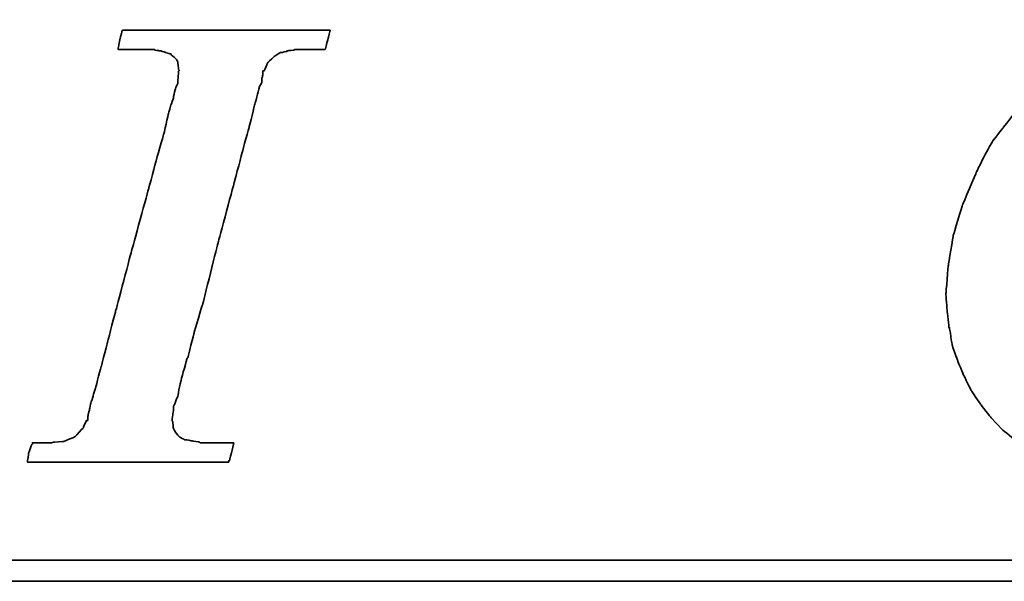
# Model space of a CAD drawing. Extents: x 487 to 808, y 33 to 377.
# Tile 30 of 48: x 770.05 to 774.97, y 116.04 to 118.85. Entities that reach past the tile are written whole.
import ezdxf

# ---------------------------------------------------------------- set-up
doc = ezdxf.new("R2010")
doc.units = 0
doc.header["$LTSCALE"] = 3
doc.header["$MEASUREMENT"] = 0
doc.layers.add('DIM', color=4, linetype='CONTINUOUS')
doc.layers.add('layer 1', color=7, linetype='CONTINUOUS')

# ---------------------------------------------------------------- blocks, each defined once
blk = doc.blocks.new('TBI MOTION logo(完整正式版)')
at = {"layer": 'layer 1', "color": 22, "lineweight": 35}
for points, knots in [([(-11.34375, -6.98375), (-11.34375, -6.98375), (-10.91375, -7.43875), (-10.91375, -7.43875), (-10.91375, -7.43875), (-10.91375, -7.43875), (-10.38625, -7.87125), (-10.38625, -7.87125), (-10.38625, -7.87125), (-10.38625, -7.87125), (-9.81125, -8.20375), (-9.81125, -8.20375), (-9.81125, -8.20375), (-9.81125, -8.20375), (-9.21125, -8.51875), (-9.21125, -8.51875), (-9.21125, -8.51875), (-9.21125, -8.51875), (-8.51625, -8.75875), (-8.51625, -8.75875), (-8.51625, -8.75875), (-8.51625, -8.75875), (-7.77125, -8.90375), (-7.77125, -8.90375), (-7.77125, -8.90375), (-7.77125, -8.90375), (-6.97875, -8.99875), (-6.97875, -8.99875), (-6.97875, -8.99875), (-6.97875, -8.99875), (-6.14125, -9.02375), (-6.14125, -9.02375), (-6.14125, -9.02375), (-6.14125, -9.02375), (-5.37125, -8.99875), (-5.37125, -8.99875), (-5.37125, -8.99875), (-5.37125, -8.99875), (-4.65375, -8.94875), (-4.65375, -8.94875), (-4.65375, -8.94875), (-4.65375, -8.94875), (-3.93375, -8.80625), (-3.93375, -8.80625), (-3.93375, -8.80625), (-3.93375, -8.80625), (-3.21375, -8.66375), (-3.21375, -8.66375), (-3.21375, -8.66375), (-3.21375, -8.66375), (-2.49375, -8.39875), (-2.49375, -8.39875), (-2.49375, -8.39875), (-2.49375, -8.39875), (-1.79875, -8.13375), (-1.79875, -8.13375), (-1.79875, -8.13375), (-1.79875, -8.13375), (-1.17375, -7.84375), (-1.17375, -7.84375), (-1.17375, -7.84375), (-1.17375, -7.84375), (-0.52375, -7.46375), (-0.52375, -7.46375), (-0.52375, -7.46375), (-0.52375, -7.46375), (0.10124, -7.07875), (0.10124, -7.07875), (0.10124, -7.07875), (0.10124, -7.07875), (0.67625, -6.62375), (0.67625, -6.62375), (0.67625, -6.62375), (0.67625, -6.62375), (1.24874, -6.14375), (1.24874, -6.14375), (1.24874, -6.14375), (1.24874, -6.14375), (1.72874, -5.64125), (1.72874, -5.64125), (1.72874, -5.64125), (1.72874, -5.64125), (2.18624, -5.06375), (2.18624, -5.06375), (2.18624, -5.06375), (2.18624, -5.06375), (2.61625, -4.48874), (2.61625, -4.48874), (2.61625, -4.48874), (2.61625, -4.48874), (3.00125, -3.83874), (3.00125, -3.83874), (3.00125, -3.83874), (3.00125, -3.83874), (3.36124, -3.21374), (3.36124, -3.21374), (3.36124, -3.21374), (3.36124, -3.21374), (3.84374, -1.99125), (3.84374, -1.99125), (3.84374, -1.99125), (3.84374, -1.99125), (4.22625, -0.81875), (4.22625, -0.81875), (4.22625, -0.81875), (4.22625, -0.81875), (4.39125, 0.45624), (4.39125, 0.45624), (4.39125, 0.45624), (4.39125, 0.45624), (4.48874, 1.70124), (4.48874, 1.70124), (4.48874, 1.70124), (4.48874, 1.70124), (4.43874, 2.44625), (4.43874, 2.44625), (4.43874, 2.44625), (4.43874, 2.44625), (4.36874, 3.14125), (4.36874, 3.14125), (4.36874, 3.14125), (4.36874, 3.14125), (4.25125, 3.81125), (4.25125, 3.81125), (4.25125, 3.81125), (4.25125, 3.81125), (4.03124, 4.41125), (4.03124, 4.41125), (4.03124, 4.41125), (4.03124, 4.41125), (3.74374, 5.01125), (3.74374, 5.01125), (3.74374, 5.01125), (3.74374, 5.01125), (3.43124, 5.58875), (3.43124, 5.58875), (3.43124, 5.58875), (3.43124, 5.58875), (3.02625, 6.09125), (3.02625, 6.09125), (3.02625, 6.09125), (3.02625, 6.09125), (2.59374, 6.54875), (2.59374, 6.54875), (2.59374, 6.54875), (2.59374, 6.54875), (2.09124, 6.98125), (2.09124, 6.98125), (2.09124, 6.98125), (2.09124, 6.98125), (1.56124, 7.36625), (1.56124, 7.36625), (1.56124, 7.36625), (1.56124, 7.36625), (0.98624, 7.67625), (0.98624, 7.67625), (0.98624, 7.67625), (0.98624, 7.67625), (0.38624, 7.96375), (0.38624, 7.96375), (0.38624, 7.96375), (0.38624, 7.96375), (-0.25875, 8.15625), (-0.25875, 8.15625), (-0.25875, 8.15625), (-0.25875, 8.15625), (-0.98125, 8.30125), (-0.98125, 8.30125), (-0.98125, 8.30125), (-0.98125, 8.30125), (-1.70124, 8.37125), (-1.70124, 8.37125), (-1.70124, 8.37125), (-1.70124, 8.37125), (-2.49375, 8.39624), (-2.49375, 8.39624), (-2.49375, 8.39624), (-2.49375, 8.39624), (-3.28625, 8.37125), (-3.28625, 8.37125), (-3.28625, 8.37125), (-3.28625, 8.37125), (-4.05125, 8.32125), (-4.05125, 8.32125), (-4.05125, 8.32125), (-4.05125, 8.32125), (-4.77375, 8.18125), (-4.77375, 8.18125), (-4.77375, 8.18125), (-4.77375, 8.18125), (-5.51625, 7.96375), (-5.51625, 7.96375), (-5.51625, 7.96375), (-5.51625, 7.96375), (-6.21125, 7.72625), (-6.21125, 7.72625), (-6.21125, 7.72625), (-6.21125, 7.72625), (-6.92875, 7.43625), (-6.92875, 7.43625), (-6.92875, 7.43625), (-6.92875, 7.43625), (-7.57875, 7.10125), (-7.57875, 7.10125), (-7.57875, 7.10125), (-7.57875, 7.10125), (-8.24875, 6.69125), (-8.24875, 6.69125), (-8.24875, 6.69125), (-8.24875, 6.69125), (-8.84875, 6.26125), (-8.84875, 6.26125), (-8.84875, 6.26125), (-8.84875, 6.26125), (-9.42625, 5.78125), (-9.42625, 5.78125), (-9.42625, 5.78125), (-9.42625, 5.78125), (-9.95375, 5.30125), (-9.95375, 5.30125), (-9.95375, 5.30125), (-9.95375, 5.30125), (-10.43375, 4.79624), (-10.43375, 4.79624), (-10.43375, 4.79624), (-10.43375, 4.79624), (-10.88875, 4.22125), (-10.88875, 4.22125), (-10.88875, 4.22125), (-10.88875, 4.22125), (-11.29875, 3.69375), (-11.29875, 3.69375), (-11.29875, 3.69375), (-11.29875, 3.69375), (-11.63375, 3.09125), (-11.63375, 3.09125), (-11.63375, 3.09125), (-11.63375, 3.09125), (-11.91875, 2.49625), (-11.91875, 2.49625), (-11.91875, 2.49625), (-11.91875, 2.49625), (-12.44875, 1.24625), (-12.44875, 1.24625), (-12.44875, 1.24625), (-12.44875, 1.24625), (-12.80875, 0.06874), (-12.80875, 0.06874), (-12.80875, 0.06874), (-12.80875, 0.06874), (-12.99875, -1.07875), (-12.99875, -1.07875), (-12.99875, -1.07875), (-12.99875, -1.07875), (-13.09375, -2.18375), (-13.09375, -2.18375), (-13.09375, -2.18375), (-13.09375, -2.18375), (-13.04875, -2.85375), (-13.04875, -2.85375), (-13.04875, -2.85375), (-13.04875, -2.85375), (-12.97375, -3.50375), (-12.97375, -3.50375), (-12.97375, -3.50375), (-12.97375, -3.50375), (-12.95375, -3.50375), (-12.95375, -3.50375), (-12.95375, -3.50375), (-12.95375, -3.50375), (-12.85375, -4.17375), (-12.85375, -4.17375), (-12.85375, -4.17375), (-12.85375, -4.17375), (-12.63875, -4.77624), (-12.63875, -4.77624), (-12.63875, -4.77624), (-12.63875, -4.77624), (-12.39875, -5.35125), (-12.39875, -5.35125), (-12.39875, -5.35125), (-12.39875, -5.35125), (-12.11375, -5.92875), (-12.11375, -5.92875), (-12.11375, -5.92875), (-12.11375, -5.92875), (-11.75375, -6.45375), (-11.75375, -6.45375), (-11.75375, -6.45375), (-11.75375, -6.45375), (-11.34375, -6.98375), (-11.34375, -6.98375)], [0, 0, 0, 0, 0.01369863, 0.01369863, 0.01369863, 0.01369864, 0.02739726, 0.02739726, 0.02739726, 0.02739727, 0.04109589, 0.04109589, 0.04109589, 0.0410959, 0.05479452, 0.05479452, 0.05479452, 0.05479453, 0.06849315, 0.06849315, 0.06849315, 0.06849316, 0.08219178, 0.08219178, 0.08219178, 0.08219179, 0.09589041, 0.09589041, 0.09589041, 0.09589042, 0.10958904, 0.10958904, 0.10958904, 0.10958905, 0.12328767, 0.12328767, 0.12328767, 0.12328768, 0.1369863, 0.1369863, 0.1369863, 0.13698631, 0.15068493, 0.15068493, 0.15068493, 0.15068494, 0.16438356, 0.16438356, 0.16438356, 0.16438357, 0.17808219, 0.17808219, 0.17808219, 0.1780822, 0.19178082, 0.19178082, 0.19178082, 0.19178083, 0.20547945, 0.20547945, 0.20547945, 0.20547946, 0.21917808, 0.21917808, 0.21917808, 0.21917809, 0.23287671, 0.23287671, 0.23287671, 0.23287672, 0.24657534, 0.24657534, 0.24657534, 0.24657535, 0.26027397, 0.26027397, 0.26027397, 0.26027398, 0.2739726, 0.2739726, 0.2739726, 0.27397261, 0.28767123, 0.28767123, 0.28767123, 0.28767124, 0.30136986, 0.30136986, 0.30136986, 0.30136987, 0.31506849, 0.31506849, 0.31506849, 0.3150685, 0.32876712, 0.32876712, 0.32876712, 0.32876713, 0.34246575, 0.34246575, 0.34246575, 0.34246576, 0.35616438, 0.35616438, 0.35616438, 0.35616439, 0.36986301, 0.36986301, 0.36986301, 0.36986302, 0.38356164, 0.38356164, 0.38356164, 0.38356165, 0.39726027, 0.39726027, 0.39726027, 0.39726028, 0.4109589, 0.4109589, 0.4109589, 0.41095891, 0.42465753, 0.42465753, 0.42465753, 0.42465754, 0.43835616, 0.43835616, 0.43835616, 0.43835617, 0.45205479, 0.45205479, 0.45205479, 0.4520548, 0.46575342, 0.46575342, 0.46575342, 0.46575343, 0.47945205, 0.47945205, 0.47945205, 0.47945206, 0.49315068, 0.49315068, 0.49315068, 0.49315069, 0.50684932, 0.50684932, 0.50684932, 0.50684933, 0.52054795, 0.52054795, 0.52054795, 0.52054796, 0.53424658, 0.53424658, 0.53424658, 0.53424659, 0.54794521, 0.54794521, 0.54794521, 0.54794522, 0.56164384, 0.56164384, 0.56164384, 0.56164385, 0.57534247, 0.57534247, 0.57534247, 0.57534248, 0.5890411, 0.5890411, 0.5890411, 0.58904111, 0.60273973, 0.60273973, 0.60273973, 0.60273974, 0.61643836, 0.61643836, 0.61643836, 0.61643837, 0.63013699, 0.63013699, 0.63013699, 0.630137, 0.64383562, 0.64383562, 0.64383562, 0.64383563, 0.65753425, 0.65753425, 0.65753425, 0.65753426, 0.67123288, 0.67123288, 0.67123288, 0.67123289, 0.68493151, 0.68493151, 0.68493151, 0.68493152, 0.69863014, 0.69863014, 0.69863014, 0.69863015, 0.71232877, 0.71232877, 0.71232877, 0.71232878, 0.7260274, 0.7260274, 0.7260274, 0.72602741, 0.73972603, 0.73972603, 0.73972603, 0.73972604, 0.75342466, 0.75342466, 0.75342466, 0.75342467, 0.76712329, 0.76712329, 0.76712329, 0.7671233, 0.78082192, 0.78082192, 0.78082192, 0.78082193, 0.79452055, 0.79452055, 0.79452055, 0.79452056, 0.80821918, 0.80821918, 0.80821918, 0.80821919, 0.82191781, 0.82191781, 0.82191781, 0.82191782, 0.83561644, 0.83561644, 0.83561644, 0.83561645, 0.84931507, 0.84931507, 0.84931507, 0.84931508, 0.8630137, 0.8630137, 0.8630137, 0.86301371, 0.87671233, 0.87671233, 0.87671233, 0.87671234, 0.89041096, 0.89041096, 0.89041096, 0.89041097, 0.90410959, 0.90410959, 0.90410959, 0.9041096, 0.91780822, 0.91780822, 0.91780822, 0.91780823, 0.93150685, 0.93150685, 0.93150685, 0.93150686, 0.94520548, 0.94520548, 0.94520548, 0.94520549, 0.95890411, 0.95890411, 0.95890411, 0.95890412, 0.97260274, 0.97260274, 0.97260274, 0.97260275, 0.98630137, 0.98630137, 0.98630137, 0.98630138, 1, 1, 1, 1]), ([(-40.59125, -7.94375), (-40.59125, -7.94375), (-40.97375, -7.94375), (-40.97375, -7.94375), (-40.97375, -7.94375), (-40.97375, -7.94375), (-41.38125, -7.94375), (-41.38125, -7.94375), (-41.38125, -7.94375), (-41.38125, -7.94375), (-41.54875, -7.94375), (-41.54875, -7.94375), (-41.54875, -7.94375), (-41.54875, -7.94375), (-41.59875, -7.94375), (-41.59875, -7.94375), (-41.59875, -7.94375), (-41.59875, -7.94375), (-41.88375, -7.94375), (-41.88375, -7.94375), (-41.88375, -7.94375), (-41.88375, -7.94375), (-41.90875, -7.91875), (-41.90875, -7.91875), (-41.90875, -7.91875), (-41.90875, -7.91875), (-42.19875, -7.87125), (-42.19875, -7.87125), (-42.19875, -7.87125), (-42.19875, -7.87125), (-42.43875, -7.82375), (-42.43875, -7.82375), (-42.43875, -7.82375), (-42.43875, -7.82375), (-42.45875, -7.82375), (-42.45875, -7.82375), (-42.45875, -7.82375), (-42.45875, -7.82375), (-42.48625, -7.82375), (-42.48625, -7.82375), (-42.48625, -7.82375), (-42.48625, -7.82375), (-42.67625, -7.72375), (-42.67625, -7.72375), (-42.67625, -7.72375), (-42.67625, -7.72375), (-42.70125, -7.70375), (-42.70125, -7.70375), (-42.70125, -7.70375), (-42.70125, -7.70375), (-42.72375, -7.67875), (-42.72375, -7.67875), (-42.72375, -7.67875), (-42.72375, -7.67875), (-42.86875, -7.48875), (-42.86875, -7.48875), (-42.86875, -7.48875), (-42.86875, -7.48875), (-42.89375, -7.43875), (-42.89375, -7.43875), (-42.89375, -7.43875), (-42.89375, -7.43875), (-42.91875, -7.38875), (-42.91875, -7.38875), (-42.91875, -7.38875), (-42.91875, -7.38875), (-42.93875, -7.12875), (-42.93875, -7.12875), (-42.93875, -7.12875), (-42.93875, -7.12875), (-42.96375, -7.10375), (-42.96375, -7.10375), (-42.96375, -7.10375), (-42.96375, -7.10375), (-42.96375, -7.05375), (-42.96375, -7.05375), (-42.96375, -7.05375), (-42.96375, -7.05375), (-42.96375, -7.00875), (-42.96375, -7.00875), (-42.96375, -7.00875), (-42.96375, -7.00875), (-42.91875, -6.69625), (-42.91875, -6.69625), (-42.91875, -6.69625), (-42.91875, -6.69625), (-42.91875, -6.62375), (-42.91875, -6.62375), (-42.91875, -6.62375), (-42.91875, -6.62375), (-42.91875, -6.59625), (-42.91875, -6.59625), (-42.91875, -6.59625), (-42.91875, -6.59625), (-42.91875, -6.57375), (-42.91875, -6.57375), (-42.91875, -6.57375), (-42.91875, -6.57375), (-42.91875, -6.52875), (-42.91875, -6.52875), (-42.91875, -6.52875), (-42.91875, -6.52875), (-42.89375, -6.50375), (-42.89375, -6.50375), (-42.89375, -6.50375), (-42.89375, -6.50375), (-42.84375, -6.38375), (-42.84375, -6.38375), (-42.84375, -6.38375), (-42.84375, -6.38375), (-42.84375, -6.35875), (-42.84375, -6.35875), (-42.84375, -6.35875), (-42.84375, -6.35875), (-42.74625, -6.14375), (-42.74625, -6.14375), (-42.74625, -6.14375), (-42.74625, -6.14375), (-42.70125, -5.85375), (-42.70125, -5.85375), (-42.70125, -5.85375), (-42.70125, -5.85375), (-42.60375, -5.47125), (-42.60375, -5.47125), (-42.60375, -5.47125), (-42.60375, -5.47125), (-42.60375, -5.44875), (-42.60375, -5.44875), (-42.60375, -5.44875), (-42.60375, -5.44875), (-42.38875, -4.67875), (-42.38875, -4.67875), (-42.38875, -4.67875), (-42.38875, -4.67875), (-42.36375, -4.65375), (-42.36375, -4.65375), (-42.36375, -4.65375), (-42.36375, -4.65375), (-42.12375, -3.69625), (-42.12375, -3.69625), (-42.12375, -3.69625), (-42.12375, -3.69625), (-42.12375, -3.67374), (-42.12375, -3.67374), (-42.12375, -3.67374), (-42.12375, -3.67374), (-41.78875, -2.59374), (-41.78875, -2.59374), (-41.78875, -2.59374), (-41.78875, -2.59374), (-41.18875, -0.19375), (-41.18875, -0.19375), (-41.18875, -0.19375), (-41.18875, -0.19375), (-40.54375, 2.20624), (-40.54375, 2.20624), (-40.54375, 2.20624), (-40.54375, 2.20624), (-40.25375, 3.30875), (-40.25375, 3.30875), (-40.25375, 3.30875), (-40.25375, 3.30875), (-39.98875, 4.27125), (-39.98875, 4.27125), (-39.98875, 4.27125), (-39.98875, 4.27125), (-39.77375, 5.13125), (-39.77375, 5.13125), (-39.77375, 5.13125), (-39.77375, 5.13125), (-39.67875, 5.47125), (-39.67875, 5.47125), (-39.67875, 5.47125), (-39.67875, 5.47125), (-39.60375, 5.75625), (-39.60375, 5.75625), (-39.60375, 5.75625), (-39.60375, 5.75625), (-39.60375, 5.78125), (-39.60375, 5.78125), (-39.60375, 5.78125), (-39.60375, 5.78125), (-39.50875, 5.97125), (-39.50875, 5.97125), (-39.50875, 5.97125), (-39.50875, 5.97125), (-39.50875, 6.13875), (-39.50875, 6.13875), (-39.50875, 6.13875), (-39.50875, 6.13875), (-39.48625, 6.16625), (-39.48625, 6.16625), (-39.48625, 6.16625), (-39.48625, 6.16625), (-39.46125, 6.28625), (-39.46125, 6.28625), (-39.46125, 6.28625), (-39.46125, 6.28625), (-39.46125, 6.42625), (-39.46125, 6.42625), (-39.46125, 6.42625), (-39.46125, 6.42625), (-39.41375, 6.42625), (-39.41375, 6.42625), (-39.41375, 6.42625), (-39.41375, 6.42625), (-39.29375, 6.69125), (-39.29375, 6.69125), (-39.29375, 6.69125), (-39.29375, 6.69125), (-39.26875, 6.74125), (-39.26875, 6.74125), (-39.26875, 6.74125), (-39.26875, 6.74125), (-39.24375, 6.76625), (-39.24375, 6.76625), (-39.24375, 6.76625), (-39.24375, 6.76625), (-38.98375, 7.00624), (-38.98375, 7.00624), (-38.98375, 7.00624), (-38.98375, 7.00624), (-38.95625, 7.02624), (-38.95625, 7.02624), (-38.95625, 7.02624), (-38.95625, 7.02624), (-38.78875, 7.12624), (-38.78875, 7.12624), (-38.78875, 7.12624), (-38.78875, 7.12624), (-38.76375, 7.12624), (-38.76375, 7.12624), (-38.76375, 7.12624), (-38.76375, 7.12624), (-38.74375, 7.12624), (-38.74375, 7.12624), (-38.74375, 7.12624), (-38.74375, 7.12624), (-38.52875, 7.17125), (-38.52875, 7.17125), (-38.52875, 7.17125), (-38.52875, 7.17125), (-38.52875, 7.19624), (-38.52875, 7.19624), (-38.52875, 7.19624), (-38.52875, 7.19624), (-38.50375, 7.19624), (-38.50375, 7.19624), (-38.50375, 7.19624), (-38.50375, 7.19624), (-38.26125, 7.21875), (-38.26125, 7.21875), (-38.26125, 7.21875), (-38.26125, 7.21875), (-38.23875, 7.24624), (-38.23875, 7.24624), (-38.23875, 7.24624), (-38.23875, 7.24624), (-38.21625, 7.24624), (-38.21625, 7.24624), (-38.21625, 7.24624), (-38.21625, 7.24624), (-38.18875, 7.24624), (-38.18875, 7.24624), (-38.18875, 7.24624), (-38.18875, 7.24624), (-37.90375, 7.24624), (-37.90375, 7.24624), (-37.90375, 7.24624), (-37.90375, 7.24624), (-37.85375, 7.24624), (-37.85375, 7.24624), (-37.85375, 7.24624), (-37.85375, 7.24624), (-37.75875, 7.24624), (-37.75875, 7.24624), (-37.75875, 7.24624), (-37.75875, 7.24624), (-37.42375, 7.24624), (-37.42375, 7.24624), (-37.42375, 7.24624), (-37.42375, 7.24624), (-37.08875, 7.24624), (-37.08875, 7.24624), (-37.08875, 7.24624), (-37.08875, 7.24624), (-37.06375, 7.24624), (-37.06375, 7.24624), (-37.06375, 7.24624), (-37.06375, 7.24624), (-37.06375, 7.26624), (-37.06375, 7.26624), (-37.06375, 7.26624), (-37.06375, 7.26624), (-37.03875, 7.29125), (-37.03875, 7.29125), (-37.03875, 7.29125), (-37.03875, 7.29125), (-37.03875, 7.31625), (-37.03875, 7.31625), (-37.03875, 7.31625), (-37.03875, 7.31625), (-36.94125, 7.67625), (-36.94125, 7.67625), (-36.94125, 7.67625), (-36.94125, 7.67625), (-36.86875, 7.98625), (-36.86875, 7.98625), (-36.86875, 7.98625), (-36.86875, 7.98625), (-36.98875, 7.98625), (-36.98875, 7.98625), (-36.98875, 7.98625), (-36.98875, 7.98625), (-37.42375, 7.98625), (-37.42375, 7.98625), (-37.42375, 7.98625), (-37.42375, 7.98625), (-37.94875, 7.98625), (-37.94875, 7.98625), (-37.94875, 7.98625), (-37.94875, 7.98625), (-38.57375, 7.98625), (-38.57375, 7.98625), (-38.57375, 7.98625), (-38.57375, 7.98625), (-39.29375, 7.98625), (-39.29375, 7.98625), (-39.29375, 7.98625), (-39.29375, 7.98625), (-40.82875, 7.98625), (-40.82875, 7.98625), (-40.82875, 7.98625), (-40.82875, 7.98625), (-42.36375, 7.98625), (-42.36375, 7.98625), (-42.36375, 7.98625), (-42.36375, 7.98625), (-43.08375, 7.98625), (-43.08375, 7.98625), (-43.08375, 7.98625), (-43.08375, 7.98625), (-43.70875, 7.98625), (-43.70875, 7.98625), (-43.70875, 7.98625), (-43.70875, 7.98625), (-44.23375, 7.98625), (-44.23375, 7.98625), (-44.23375, 7.98625), (-44.23375, 7.98625), (-44.66875, 7.98625), (-44.66875, 7.98625), (-44.66875, 7.98625), (-44.66875, 7.98625), (-44.88375, 7.98625), (-44.88375, 7.98625), (-44.88375, 7.98625), (-44.88375, 7.98625), (-44.90875, 7.94125), (-44.90875, 7.94125), (-44.90875, 7.94125), (-44.90875, 7.94125), (-44.90875, 7.91625), (-44.90875, 7.91625), (-44.90875, 7.91625), (-44.90875, 7.91625), (-45.00375, 7.55625), (-45.00375, 7.55625), (-45.00375, 7.55625), (-45.00375, 7.55625), (-45.05375, 7.24624), (-45.05375, 7.24624), (-45.05375, 7.24624), (-45.05375, 7.24624), (-44.61875, 7.24624), (-44.61875, 7.24624), (-44.61875, 7.24624), (-44.61875, 7.24624), (-44.11375, 7.24624), (-44.11375, 7.24624), (-44.11375, 7.24624), (-44.11375, 7.24624), (-43.99375, 7.24624), (-43.99375, 7.24624), (-43.99375, 7.24624), (-43.99375, 7.24624), (-43.94625, 7.24624), (-43.94625, 7.24624), (-43.94625, 7.24624), (-43.94625, 7.24624), (-43.92374, 7.24624), (-43.92374, 7.24624), (-43.92374, 7.24624), (-43.92374, 7.24624), (-43.65875, 7.24624), (-43.65875, 7.24624), (-43.65875, 7.24624), (-43.65875, 7.24624), (-43.63875, 7.21875), (-43.63875, 7.21875), (-43.63875, 7.21875), (-43.63875, 7.21875), (-43.46875, 7.19624), (-43.46875, 7.19624), (-43.46875, 7.19624), (-43.46875, 7.19624), (-43.39875, 7.19624), (-43.39875, 7.19624), (-43.39875, 7.19624), (-43.39875, 7.19624), (-43.37125, 7.17125), (-43.37125, 7.17125), (-43.37125, 7.17125), (-43.37125, 7.17125), (-43.34875, 7.17125), (-43.34875, 7.17125), (-43.34875, 7.17125), (-43.34875, 7.17125), (-43.20375, 7.12624), (-43.20375, 7.12624), (-43.20375, 7.12624), (-43.20375, 7.12624), (-43.05875, 7.07624), (-43.05875, 7.07624), (-43.05875, 7.07624), (-43.05875, 7.07624), (-43.01375, 7.07624), (-43.01375, 7.07624), (-43.01375, 7.07624), (-43.01375, 7.07624), (-42.98875, 7.02624), (-42.98875, 7.02624), (-42.98875, 7.02624), (-42.98875, 7.02624), (-42.79875, 6.86125), (-42.79875, 6.86125), (-42.79875, 6.86125), (-42.79875, 6.86125), (-42.77375, 6.81125), (-42.77375, 6.81125), (-42.77375, 6.81125), (-42.77375, 6.81125), (-42.74625, 6.76625), (-42.74625, 6.76625), (-42.74625, 6.76625), (-42.74625, 6.76625), (-42.72375, 6.47625), (-42.72375, 6.47625), (-42.72375, 6.47625), (-42.72375, 6.47625), (-42.70125, 6.45124), (-42.70125, 6.45124), (-42.70125, 6.45124), (-42.70125, 6.45124), (-42.70125, 6.42625), (-42.70125, 6.42625), (-42.70125, 6.42625), (-42.70125, 6.42625), (-42.72375, 6.40625), (-42.72375, 6.40625), (-42.72375, 6.40625), (-42.72375, 6.40625), (-42.74625, 5.97125), (-42.74625, 5.97125), (-42.74625, 5.97125), (-42.74625, 5.97125), (-42.74625, 5.94625), (-42.74625, 5.94625), (-42.74625, 5.94625), (-42.74625, 5.94625), (-42.74625, 5.92625), (-42.74625, 5.92625), (-42.74625, 5.92625), (-42.74625, 5.92625), (-42.77375, 5.87625), (-42.77375, 5.87625), (-42.77375, 5.87625), (-42.77375, 5.87625), (-42.81875, 5.80625), (-42.81875, 5.80625), (-42.81875, 5.80625), (-42.81875, 5.80625), (-42.86875, 5.63625), (-42.86875, 5.63625), (-42.86875, 5.63625), (-42.86875, 5.63625), (-42.91875, 5.39625), (-42.91875, 5.39625), (-42.91875, 5.39625), (-42.91875, 5.39625), (-42.91875, 5.37124), (-42.91875, 5.37124), (-42.91875, 5.37124), (-42.91875, 5.37124), (-43.01375, 5.10874), (-43.01375, 5.10874), (-43.01375, 5.10874), (-43.01375, 5.10874), (-43.10875, 4.77124), (-43.10875, 4.77124), (-43.10875, 4.77124), (-43.10875, 4.77124), (-43.29875, 3.95625), (-43.29875, 3.95625), (-43.29875, 3.95625), (-43.29875, 3.95625), (-43.58875, 2.95125), (-43.58875, 2.95125), (-43.58875, 2.95125), (-43.58875, 2.95125), (-43.87375, 1.87125), (-43.87375, 1.87125), (-43.87375, 1.87125), (-43.87375, 1.87125), (-44.52625, -0.50374), (-44.52625, -0.50374), (-44.52625, -0.50374), (-44.52625, -0.50374), (-45.14875, -2.85375), (-45.14875, -2.85375), (-45.14875, -2.85375), (-45.14875, -2.85375), (-45.43375, -3.95875), (-45.43375, -3.95875), (-45.43375, -3.95875), (-45.43375, -3.95875), (-45.69875, -4.96875), (-45.69875, -4.96875), (-45.69875, -4.96875), (-45.69875, -4.96875), (-45.91375, -5.78375), (-45.91375, -5.78375), (-45.91375, -5.78375), (-45.91375, -5.78375), (-46.01375, -6.11875), (-46.01375, -6.11875), (-46.01375, -6.11875), (-46.01375, -6.11875), (-46.01375, -6.14375), (-46.01375, -6.14375), (-46.01375, -6.14375), (-46.01375, -6.14375), (-46.10875, -6.40875), (-46.10875, -6.40875), (-46.10875, -6.40875), (-46.10875, -6.40875), (-46.15375, -6.64875), (-46.15375, -6.64875), (-46.15375, -6.64875), (-46.15375, -6.64875), (-46.20375, -6.83875), (-46.20375, -6.83875), (-46.20375, -6.83875), (-46.20375, -6.83875), (-46.22875, -6.93375), (-46.22875, -6.93375), (-46.22875, -6.93375), (-46.22875, -6.93375), (-46.22875, -7.07875), (-46.22875, -7.07875), (-46.22875, -7.07875), (-46.22875, -7.07875), (-46.27375, -7.07875), (-46.27375, -7.07875), (-46.27375, -7.07875), (-46.27375, -7.07875), (-46.39375, -7.34375), (-46.39375, -7.34375), (-46.39375, -7.34375), (-46.39375, -7.34375), (-46.39375, -7.36875), (-46.39375, -7.36875), (-46.39375, -7.36875), (-46.39375, -7.36875), (-46.42125, -7.38875), (-46.42125, -7.38875), (-46.42125, -7.38875), (-46.42125, -7.38875), (-46.68375, -7.67875), (-46.68375, -7.67875), (-46.68375, -7.67875), (-46.68375, -7.67875), (-46.70875, -7.70375), (-46.70875, -7.70375), (-46.70875, -7.70375), (-46.70875, -7.70375), (-46.75375, -7.72375), (-46.75375, -7.72375), (-46.75375, -7.72375), (-46.75375, -7.72375), (-47.08875, -7.87125), (-47.08875, -7.87125), (-47.08875, -7.87125), (-47.08875, -7.87125), (-47.11625, -7.87125), (-47.11625, -7.87125), (-47.11625, -7.87125), (-47.11625, -7.87125), (-47.13875, -7.89375), (-47.13875, -7.89375), (-47.13875, -7.89375), (-47.13875, -7.89375), (-47.56875, -7.91875), (-47.56875, -7.91875), (-47.56875, -7.91875), (-47.56875, -7.91875), (-47.59625, -7.94375), (-47.59625, -7.94375), (-47.59625, -7.94375), (-47.59625, -7.94375), (-47.64375, -7.94375), (-47.64375, -7.94375), (-47.64375, -7.94375), (-47.64375, -7.94375), (-47.73625, -7.94375), (-47.73625, -7.94375), (-47.73625, -7.94375), (-47.73625, -7.94375), (-48.07375, -7.94375), (-48.07375, -7.94375), (-48.07375, -7.94375), (-48.07375, -7.94375), (-48.36125, -7.94375), (-48.36125, -7.94375), (-48.36125, -7.94375), (-48.36125, -7.94375), (-48.36125, -7.96625), (-48.36125, -7.96625), (-48.36125, -7.96625), (-48.36125, -7.96625), (-48.36125, -7.99125), (-48.36125, -7.99125), (-48.36125, -7.99125), (-48.36125, -7.99125), (-48.38875, -8.01375), (-48.38875, -8.01375), (-48.38875, -8.01375), (-48.38875, -8.01375), (-48.50875, -8.34875), (-48.50875, -8.34875), (-48.50875, -8.34875), (-48.50875, -8.34875), (-48.55375, -8.68625), (-48.55375, -8.68625), (-48.55375, -8.68625), (-48.55375, -8.68625), (-48.45875, -8.68625), (-48.45875, -8.68625), (-48.45875, -8.68625), (-48.45875, -8.68625), (-48.07375, -8.68625), (-48.07375, -8.68625), (-48.07375, -8.68625), (-48.07375, -8.68625), (-47.52375, -8.68625), (-47.52375, -8.68625), (-47.52375, -8.68625), (-47.52375, -8.68625), (-46.92375, -8.68625), (-46.92375, -8.68625), (-46.92375, -8.68625), (-46.92375, -8.68625), (-46.25375, -8.68625), (-46.25375, -8.68625), (-46.25375, -8.68625), (-46.25375, -8.68625), (-46.20375, -8.68625), (-46.20375, -8.68625), (-46.20375, -8.68625), (-46.20375, -8.68625), (-44.71375, -8.68625), (-44.71375, -8.68625), (-44.71375, -8.68625), (-44.71375, -8.68625), (-43.22875, -8.68625), (-43.22875, -8.68625), (-43.22875, -8.68625), (-43.22875, -8.68625), (-42.55875, -8.68625), (-42.55875, -8.68625), (-42.55875, -8.68625), (-42.55875, -8.68625), (-42.50875, -8.68625), (-42.50875, -8.68625), (-42.50875, -8.68625), (-42.50875, -8.68625), (-41.93375, -8.68625), (-41.93375, -8.68625), (-41.93375, -8.68625), (-41.93375, -8.68625), (-41.38125, -8.68625), (-41.38125, -8.68625), (-41.38125, -8.68625), (-41.38125, -8.68625), (-40.97375, -8.68625), (-40.97375, -8.68625), (-40.97375, -8.68625), (-40.97375, -8.68625), (-40.78125, -8.68625), (-40.78125, -8.68625), (-40.78125, -8.68625), (-40.78125, -8.68625), (-40.78125, -8.63875), (-40.78125, -8.63875), (-40.78125, -8.63875), (-40.78125, -8.63875), (-40.75875, -8.63875), (-40.75875, -8.63875), (-40.75875, -8.63875), (-40.75875, -8.63875), (-40.66375, -8.27875), (-40.66375, -8.27875), (-40.66375, -8.27875), (-40.66375, -8.27875), (-40.59125, -7.94375), (-40.59125, -7.94375)], [0, 0, 0, 0, 0.00558659, 0.00558659, 0.00558659, 0.0055866, 0.01117318, 0.01117318, 0.01117318, 0.01117319, 0.01675978, 0.01675978, 0.01675978, 0.01675979, 0.02234637, 0.02234637, 0.02234637, 0.02234638, 0.02793296, 0.02793296, 0.02793296, 0.02793297, 0.03351955, 0.03351955, 0.03351955, 0.03351956, 0.03910615, 0.03910615, 0.03910615, 0.03910616, 0.04469274, 0.04469274, 0.04469274, 0.04469275, 0.05027933, 0.05027933, 0.05027933, 0.05027934, 0.05586592, 0.05586592, 0.05586592, 0.05586593, 0.06145251, 0.06145251, 0.06145251, 0.06145252, 0.06703911, 0.06703911, 0.06703911, 0.06703912, 0.0726257, 0.0726257, 0.0726257, 0.07262571, 0.07821229, 0.07821229, 0.07821229, 0.0782123, 0.08379888, 0.08379888, 0.08379888, 0.08379889, 0.08938547, 0.08938547, 0.08938547, 0.08938548, 0.09497207, 0.09497207, 0.09497207, 0.09497208, 0.10055866, 0.10055866, 0.10055866, 0.10055867, 0.10614525, 0.10614525, 0.10614525, 0.10614526, 0.11173184, 0.11173184, 0.11173184, 0.11173185, 0.11731844, 0.11731844, 0.11731844, 0.11731845, 0.12290503, 0.12290503, 0.12290503, 0.12290504, 0.12849162, 0.12849162, 0.12849162, 0.12849163, 0.13407821, 0.13407821, 0.13407821, 0.13407822, 0.1396648, 0.1396648, 0.1396648, 0.13966481, 0.1452514, 0.1452514, 0.1452514, 0.14525141, 0.15083799, 0.15083799, 0.15083799, 0.150838, 0.15642458, 0.15642458, 0.15642458, 0.15642459, 0.16201117, 0.16201117, 0.16201117, 0.16201118, 0.16759777, 0.16759777, 0.16759777, 0.16759778, 0.17318436, 0.17318436, 0.17318436, 0.17318437, 0.17877095, 0.17877095, 0.17877095, 0.17877096, 0.18435754, 0.18435754, 0.18435754, 0.18435755, 0.18994413, 0.18994413, 0.18994413, 0.18994414, 0.19553073, 0.19553073, 0.19553073, 0.19553074, 0.20111732, 0.20111732, 0.20111732, 0.20111733, 0.20670391, 0.20670391, 0.20670391, 0.20670392, 0.2122905, 0.2122905, 0.2122905, 0.21229051, 0.21787709, 0.21787709, 0.21787709, 0.2178771, 0.22346369, 0.22346369, 0.22346369, 0.2234637, 0.22905028, 0.22905028, 0.22905028, 0.22905029, 0.23463687, 0.23463687, 0.23463687, 0.23463688, 0.24022346, 0.24022346, 0.24022346, 0.24022347, 0.24581006, 0.24581006, 0.24581006, 0.24581007, 0.25139665, 0.25139665, 0.25139665, 0.25139666, 0.25698324, 0.25698324, 0.25698324, 0.25698325, 0.26256983, 0.26256983, 0.26256983, 0.26256984, 0.26815642, 0.26815642, 0.26815642, 0.26815643, 0.27374302, 0.27374302, 0.27374302, 0.27374303, 0.27932961, 0.27932961, 0.27932961, 0.27932962, 0.2849162, 0.2849162, 0.2849162, 0.28491621, 0.29050279, 0.29050279, 0.29050279, 0.2905028, 0.29608939, 0.29608939, 0.29608939, 0.2960894, 0.30167598, 0.30167598, 0.30167598, 0.30167599, 0.30726257, 0.30726257, 0.30726257, 0.30726258, 0.31284916, 0.31284916, 0.31284916, 0.31284917, 0.31843575, 0.31843575, 0.31843575, 0.31843576, 0.32402235, 0.32402235, 0.32402235, 0.32402236, 0.32960894, 0.32960894, 0.32960894, 0.32960895, 0.33519553, 0.33519553, 0.33519553, 0.33519554, 0.34078212, 0.34078212, 0.34078212, 0.34078213, 0.34636872, 0.34636872, 0.34636872, 0.34636873, 0.35195531, 0.35195531, 0.35195531, 0.35195532, 0.3575419, 0.3575419, 0.3575419, 0.35754191, 0.36312849, 0.36312849, 0.36312849, 0.3631285, 0.36871508, 0.36871508, 0.36871508, 0.36871509, 0.37430168, 0.37430168, 0.37430168, 0.37430169, 0.37988827, 0.37988827, 0.37988827, 0.37988828, 0.38547486, 0.38547486, 0.38547486, 0.38547487, 0.39106145, 0.39106145, 0.39106145, 0.39106146, 0.39664804, 0.39664804, 0.39664804, 0.39664805, 0.40223464, 0.40223464, 0.40223464, 0.40223465, 0.40782123, 0.40782123, 0.40782123, 0.40782124, 0.41340782, 0.41340782, 0.41340782, 0.41340783, 0.41899441, 0.41899441, 0.41899441, 0.41899442, 0.42458101, 0.42458101, 0.42458101, 0.42458102, 0.4301676, 0.4301676, 0.4301676, 0.43016761, 0.43575419, 0.43575419, 0.43575419, 0.4357542, 0.44134078, 0.44134078, 0.44134078, 0.44134079, 0.44692737, 0.44692737, 0.44692737, 0.44692738, 0.45251397, 0.45251397, 0.45251397, 0.45251398, 0.45810056, 0.45810056, 0.45810056, 0.45810057, 0.46368715, 0.46368715, 0.46368715, 0.46368716, 0.46927374, 0.46927374, 0.46927374, 0.46927375, 0.47486034, 0.47486034, 0.47486034, 0.47486035, 0.48044693, 0.48044693, 0.48044693, 0.48044694, 0.48603352, 0.48603352, 0.48603352, 0.48603353, 0.49162011, 0.49162011, 0.49162011, 0.49162012, 0.4972067, 0.4972067, 0.4972067, 0.49720671, 0.5027933, 0.5027933, 0.5027933, 0.50279331, 0.50837989, 0.50837989, 0.50837989, 0.5083799, 0.51396648, 0.51396648, 0.51396648, 0.51396649, 0.51955307, 0.51955307, 0.51955307, 0.51955308, 0.52513966, 0.52513966, 0.52513966, 0.52513967, 0.53072626, 0.53072626, 0.53072626, 0.53072627, 0.53631285, 0.53631285, 0.53631285, 0.53631286, 0.54189944, 0.54189944, 0.54189944, 0.54189945, 0.54748603, 0.54748603, 0.54748603, 0.54748604, 0.55307263, 0.55307263, 0.55307263, 0.55307264, 0.55865922, 0.55865922, 0.55865922, 0.55865923, 0.56424581, 0.56424581, 0.56424581, 0.56424582, 0.5698324, 0.5698324, 0.5698324, 0.56983241, 0.57541899, 0.57541899, 0.57541899, 0.575419, 0.58100559, 0.58100559, 0.58100559, 0.5810056, 0.58659218, 0.58659218, 0.58659218, 0.58659219, 0.59217877, 0.59217877, 0.59217877, 0.59217878, 0.59776536, 0.59776536, 0.59776536, 0.59776537, 0.60335196, 0.60335196, 0.60335196, 0.60335197, 0.60893855, 0.60893855, 0.60893855, 0.60893856, 0.61452514, 0.61452514, 0.61452514, 0.61452515, 0.62011173, 0.62011173, 0.62011173, 0.62011174, 0.62569832, 0.62569832, 0.62569832, 0.62569833, 0.63128492, 0.63128492, 0.63128492, 0.63128493, 0.63687151, 0.63687151, 0.63687151, 0.63687152, 0.6424581, 0.6424581, 0.6424581, 0.64245811, 0.64804469, 0.64804469, 0.64804469, 0.6480447, 0.65363128, 0.65363128, 0.65363128, 0.65363129, 0.65921788, 0.65921788, 0.65921788, 0.65921789, 0.66480447, 0.66480447, 0.66480447, 0.66480448, 0.67039106, 0.67039106, 0.67039106, 0.67039107, 0.67597765, 0.67597765, 0.67597765, 0.67597766, 0.68156425, 0.68156425, 0.68156425, 0.68156426, 0.68715084, 0.68715084, 0.68715084, 0.68715085, 0.69273743, 0.69273743, 0.69273743, 0.69273744, 0.69832402, 0.69832402, 0.69832402, 0.69832403, 0.70391061, 0.70391061, 0.70391061, 0.70391062, 0.70949721, 0.70949721, 0.70949721, 0.70949722, 0.7150838, 0.7150838, 0.7150838, 0.71508381, 0.72067039, 0.72067039, 0.72067039, 0.7206704, 0.72625698, 0.72625698, 0.72625698, 0.72625699, 0.73184358, 0.73184358, 0.73184358, 0.73184359, 0.73743017, 0.73743017, 0.73743017, 0.73743018, 0.74301676, 0.74301676, 0.74301676, 0.74301677, 0.74860335, 0.74860335, 0.74860335, 0.74860336, 0.75418994, 0.75418994, 0.75418994, 0.75418995, 0.75977654, 0.75977654, 0.75977654, 0.75977655, 0.76536313, 0.76536313, 0.76536313, 0.76536314, 0.77094972, 0.77094972, 0.77094972, 0.77094973, 0.77653631, 0.77653631, 0.77653631, 0.77653632, 0.78212291, 0.78212291, 0.78212291, 0.78212292, 0.7877095, 0.7877095, 0.7877095, 0.78770951, 0.79329609, 0.79329609, 0.79329609, 0.7932961, 0.79888268, 0.79888268, 0.79888268, 0.79888269, 0.80446927, 0.80446927, 0.80446927, 0.80446928, 0.81005587, 0.81005587, 0.81005587, 0.81005588, 0.81564246, 0.81564246, 0.81564246, 0.81564247, 0.82122905, 0.82122905, 0.82122905, 0.82122906, 0.82681564, 0.82681564, 0.82681564, 0.82681565, 0.83240223, 0.83240223, 0.83240223, 0.83240224, 0.83798883, 0.83798883, 0.83798883, 0.83798884, 0.84357542, 0.84357542, 0.84357542, 0.84357543, 0.84916201, 0.84916201, 0.84916201, 0.84916202, 0.8547486, 0.8547486, 0.8547486, 0.85474861, 0.8603352, 0.8603352, 0.8603352, 0.86033521, 0.86592179, 0.86592179, 0.86592179, 0.8659218, 0.87150838, 0.87150838, 0.87150838, 0.87150839, 0.87709497, 0.87709497, 0.87709497, 0.87709498, 0.88268156, 0.88268156, 0.88268156, 0.88268157, 0.88826816, 0.88826816, 0.88826816, 0.88826817, 0.89385475, 0.89385475, 0.89385475, 0.89385476, 0.89944134, 0.89944134, 0.89944134, 0.89944135, 0.90502793, 0.90502793, 0.90502793, 0.90502794, 0.91061453, 0.91061453, 0.91061453, 0.91061454, 0.91620112, 0.91620112, 0.91620112, 0.91620113, 0.92178771, 0.92178771, 0.92178771, 0.92178772, 0.9273743, 0.9273743, 0.9273743, 0.92737431, 0.93296089, 0.93296089, 0.93296089, 0.9329609, 0.93854749, 0.93854749, 0.93854749, 0.9385475, 0.94413408, 0.94413408, 0.94413408, 0.94413409, 0.94972067, 0.94972067, 0.94972067, 0.94972068, 0.95530726, 0.95530726, 0.95530726, 0.95530727, 0.96089385, 0.96089385, 0.96089385, 0.96089386, 0.96648045, 0.96648045, 0.96648045, 0.96648046, 0.97206704, 0.97206704, 0.97206704, 0.97206705, 0.97765363, 0.97765363, 0.97765363, 0.97765364, 0.98324022, 0.98324022, 0.98324022, 0.98324023, 0.98882682, 0.98882682, 0.98882682, 0.98882683, 0.99441341, 0.99441341, 0.99441341, 0.99441342, 1, 1, 1, 1]), ([(75.90875, -9.47875), (75.90875, -9.47875), (75.90875, -12.28625), (75.90875, -12.28625), (75.90875, -12.28625), (75.90875, -12.28625), (75.90875, -12.47875), (75.90875, -12.47875), (75.90875, -12.47875), (75.90875, -12.47875), (75.71625, -12.47875), (75.71625, -12.47875), (75.71625, -12.47875), (75.71625, -12.47875), (-88.32875, -12.47875), (-88.32875, -12.47875), (-88.32875, -12.47875), (-88.32875, -12.47875), (-88.32875, -13.29375), (-88.32875, -13.29375), (-88.32875, -13.29375), (-88.32875, -13.29375), (82.89125, -13.29375), (82.89125, -13.29375), (82.89125, -13.29375), (82.89125, -13.29375), (75.90875, -9.47875), (75.90875, -9.47875)], [0, 0, 0, 0, 0.14285714, 0.14285714, 0.14285714, 0.14285715, 0.28571429, 0.28571429, 0.28571429, 0.2857143, 0.42857143, 0.42857143, 0.42857143, 0.42857144, 0.57142857, 0.57142857, 0.57142857, 0.57142858, 0.71428571, 0.71428571, 0.71428571, 0.71428572, 0.85714286, 0.85714286, 0.85714286, 0.85714287, 1, 1, 1, 1])]:
    blk.add_open_spline(points, degree=3, knots=knots, dxfattribs=at)

msp = doc.modelspace()

# ---------------------------------------------------------------- block references
at = {"layer": 'DIM', "xscale": 0.1295999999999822, "yscale": 0.1295999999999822, "zscale": 0.1295999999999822}
msp.add_blockref('TBI MOTION logo(完整正式版)', (776.3787, 117.759), dxfattribs=at)

doc.saveas('drawing.dxf')
